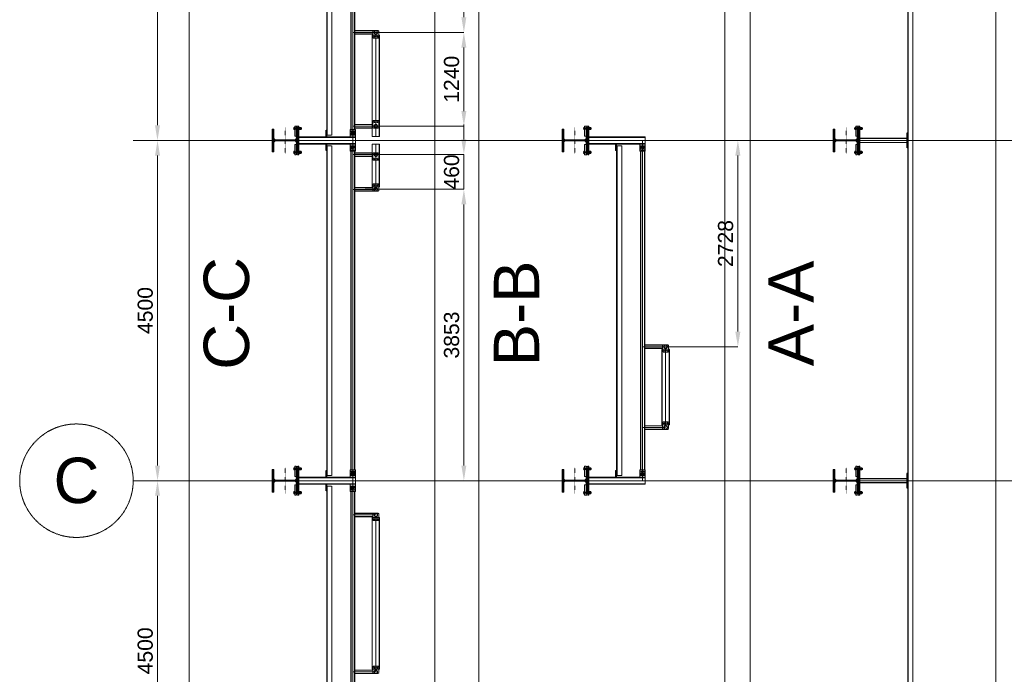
# Model space of a CAD drawing. Header units: millimetres. Extents: x -176817 to 571382, y -58489 to 156123.
# Tile 179 of 256: x 122963 to 135977, y 3773 to 12430. Entities that reach past the tile are written whole.
import ezdxf

# ---------------------------------------------------------------- set-up
doc = ezdxf.new("R2010")
doc.units = ezdxf.units.MM
doc.header["$LTSCALE"] = 0.2
for name, pattern in [('BORDER2', [0.875, 0.25, -0.125, 0.25, -0.125, 0, -0.125]), ('HIDDEN', [9.525, 6.35, -3.175]), ('PRZE', [0.8, 0.4, -0.2, 0, -0.2])]:
    doc.linetypes.add(name, pattern=pattern)
doc.layers.get('0').update_dxf_attribs({"lineweight": 13})
doc.layers.get('Defpoints').update_dxf_attribs({"lineweight": 13})
for name, color, linetype, lineweight in [('-AAA Podkład', 252, 'Continuous', 13), ('-AAA Wymiar', 1, 'Continuous', 18), ('C', 4, 'PRZE', 13), ('stezenia', 4, 'Continuous', 13)]:
    doc.layers.add(name, color=color, linetype=linetype, lineweight=lineweight)
doc.styles.get("Standard").update_dxf_attribs({"font": 'arial.ttf'})
doc.dimstyles.new('STANDARD-100', dxfattribs={"dimscale": 100, "dimtxt": 2, "dimasz": 2, "dimexe": 0, "dimexo": 0, "dimgap": 0.6, "dimtad": 1, "dimdec": 0, "dimzin": 12, "dimdsep": 46, "dimtxsty": 'Standard', "dimcen": 1, "dimclrd": 256, "dimclre": 256, "dimclrt": 2, "dimadec": 0, "dimazin": 0, "dimtfac": 1, "dimtdec": 0, "dimtmove": 0, "dimatfit": 3, "dimfxl": 0, "dimtolj": 1, "dimtzin": 0, "dimarcsym": 0})
pattern_1 = [(45, (-37102.29, -17606.8785), (-6.735192, 6.735192), []), (45, (-37097.8, -17606.8785), (-6.735192, 6.735192), [])]
pattern_2 = [(45, (-37102.29, -11226.8785), (-6.735192, 6.735192), []), (45, (-37097.8, -11226.8785), (-6.735192, 6.735192), [])]
pattern_3 = [(45, (-37102.29, -11253.119), (-6.735192, 6.735192), []), (45, (-37097.8, -11253.119), (-6.735192, 6.735192), [])]
pattern_4 = [(45, (-33271.9325, -14376.0285), (-6.735192, 6.735192), []), (45, (-33267.442, -14376.0285), (-6.735192, 6.735192), [])]

# ---------------------------------------------------------------- blocks, each defined once
blk = doc.blocks.new('*D867')
at = {"layer": '-AAA Podkład', "linetype": 'HIDDEN', "lineweight": -2, "ltscale": 5, "transparency": 16777216}
for p, q in [((-14187, -11350), (-14276, -11350)), ((-14276, -15650), (-14276, -11550)), ((-14187, -15850), (-14276, -15850))]:
    blk.add_line(p, q, dxfattribs=at)
at = {"layer": '-AAA Podkład', "linetype": 'HIDDEN', "ltscale": 5, "transparency": 16777216}
for points in [[(-14309, -11550), (-14243, -11550), (-14276, -11350)], [(-14309, -15650), (-14243, -15650), (-14276, -15850)]]:
    blk.add_solid(points, dxfattribs=at)
at = {"layer": 'Defpoints', "color": 0, "linetype": 'HIDDEN', "ltscale": 5, "transparency": 16777216}
for p in [(-14276, -11350), (-14187, -11350), (-14187, -15850)]:
    blk.add_point(p, dxfattribs=at)
at = {"layer": '-AAA Podkład', "color": 2, "linetype": 'HIDDEN', "ltscale": 5, "transparency": 16777216, "insert": (-14438, -13600), "char_height": 200, "attachment_point": 5, "rotation": 90}
blk.add_mtext('\\A1;4500', dxfattribs=at)
blk = doc.blocks.new('*D868')
at = {"layer": '-AAA Podkład', "linetype": 'HIDDEN', "lineweight": -2, "ltscale": 5, "transparency": 16777216}
for p, q in [((-13976, -6850), (-14276, -6850)), ((-14276, -11150), (-14276, -7050)), ((-14187, -11350), (-14276, -11350))]:
    blk.add_line(p, q, dxfattribs=at)
at = {"layer": '-AAA Podkład', "linetype": 'HIDDEN', "ltscale": 5, "transparency": 16777216}
for points in [[(-14309, -7050), (-14243, -7050), (-14276, -6850)], [(-14309, -11150), (-14243, -11150), (-14276, -11350)]]:
    blk.add_solid(points, dxfattribs=at)
at = {"layer": 'Defpoints', "color": 0, "linetype": 'HIDDEN', "ltscale": 5, "transparency": 16777216}
for p in [(-14276, -6850), (-13976, -6850), (-14187, -11350)]:
    blk.add_point(p, dxfattribs=at)
at = {"layer": '-AAA Podkład', "color": 2, "linetype": 'HIDDEN', "ltscale": 5, "transparency": 16777216, "insert": (-14438, -9100), "char_height": 200, "attachment_point": 5, "rotation": 90}
blk.add_mtext('\\A1;4500', dxfattribs=at)
blk = doc.blocks.new('*D869')
at = {"layer": '-AAA Podkład', "linetype": 'HIDDEN', "lineweight": -2, "ltscale": 5, "transparency": 16777216}
for p, q in [((-13953, -2350), (-14277, -2350)), ((-14277, -6650), (-14277, -2550)), ((-13953, -6850), (-14277, -6850))]:
    blk.add_line(p, q, dxfattribs=at)
at = {"layer": '-AAA Podkład', "linetype": 'HIDDEN', "ltscale": 5, "transparency": 16777216}
for points in [[(-14310, -2550), (-14243, -2550), (-14277, -2350)], [(-14310, -6650), (-14243, -6650), (-14277, -6850)]]:
    blk.add_solid(points, dxfattribs=at)
at = {"layer": 'Defpoints', "color": 0, "linetype": 'HIDDEN', "ltscale": 5, "transparency": 16777216}
for p in [(-14277, -2350), (-13953, -2350), (-13953, -6850)]:
    blk.add_point(p, dxfattribs=at)
at = {"layer": '-AAA Podkład', "color": 2, "linetype": 'HIDDEN', "ltscale": 5, "transparency": 16777216, "insert": (-14439, -4600), "char_height": 200, "attachment_point": 5, "rotation": 90}
blk.add_mtext('\\A1;4500', dxfattribs=at)
blk = doc.blocks.new('*X49')
at = {"color": 0}
for p, q in [((558, 1769), (573, 1784)), ((558, 1778), (564, 1784)), ((560, 1762), (582, 1784)), ((569, 1762), (591, 1784)), ((578, 1762), (600, 1784)), ((587, 1762), (608, 1784)), ((596, 1762), (617, 1784)), ((605, 1762), (626, 1784)), ((613, 1762), (635, 1784)), ((622, 1762), (644, 1784)), ((631, 1762), (653, 1784)), ((640, 1762), (661, 1784)), ((649, 1762), (670, 1784)), ((658, 1762), (679, 1784)), ((666, 1762), (688, 1784)), ((675, 1762), (697, 1784)), ((683, 1761), (706, 1784)), ((689, 1759), (715, 1784)), ((694, 1755), (723, 1784)), ((698, 1750), (732, 1784)), ((701, 1744), (741, 1784)), ((702, 1736), (750, 1784)), ((702, 1727), (714, 1740)), ((702, 1718), (714, 1730)), ((702, 1710), (714, 1722)), ((702, 1701), (714, 1713)), ((702, 1692), (714, 1704)), ((702, 1683), (714, 1695)), ((737, 1762), (759, 1784)), ((746, 1762), (768, 1784)), ((755, 1762), (776, 1784)), ((764, 1762), (785, 1784)), ((773, 1762), (794, 1784)), ((781, 1762), (803, 1784)), ((790, 1762), (812, 1784)), ((799, 1762), (821, 1784)), ((808, 1762), (829, 1784)), ((817, 1762), (838, 1784)), ((826, 1762), (847, 1784)), ((834, 1762), (856, 1784)), ((843, 1762), (858, 1777)), ((852, 1762), (858, 1768)), ((702, 1674), (714, 1686)), ((702, 1665), (714, 1677)), ((702, 1657), (714, 1669)), ((702, 1648), (714, 1660)), ((702, 1639), (714, 1651)), ((702, 1630), (714, 1642)), ((702, 1621), (714, 1633)), ((702, 1612), (714, 1624)), ((702, 1604), (714, 1616)), ((702, 1595), (714, 1607)), ((702, 1586), (714, 1598)), ((702, 1577), (714, 1589)), ((702, 1568), (714, 1580)), ((702, 1559), (714, 1571)), ((702, 1551), (714, 1563)), ((558, 1460), (564, 1466)), ((558, 1451), (573, 1466)), ((560, 1444), (582, 1466)), ((569, 1444), (590, 1466)), ((578, 1444), (599, 1466)), ((587, 1444), (608, 1466)), ((595, 1444), (617, 1466)), ((604, 1444), (626, 1466)), ((613, 1444), (635, 1466)), ((622, 1444), (643, 1466)), ((631, 1444), (652, 1466)), ((640, 1444), (661, 1466)), ((649, 1444), (670, 1466)), ((657, 1444), (679, 1466)), ((666, 1444), (714, 1492)), ((675, 1444), (715, 1484)), ((684, 1444), (718, 1478)), ((693, 1444), (722, 1473)), ((702, 1542), (714, 1554)), ((702, 1533), (714, 1545)), ((702, 1524), (714, 1536)), ((702, 1515), (714, 1527)), ((702, 1506), (714, 1518)), ((702, 1497), (714, 1509)), ((702, 1488), (714, 1501)), ((702, 1444), (727, 1469)), ((710, 1444), (733, 1467)), ((719, 1444), (741, 1466)), ((728, 1444), (750, 1466)), ((737, 1444), (758, 1466)), ((746, 1444), (767, 1466)), ((755, 1444), (776, 1466)), ((763, 1444), (785, 1466)), ((772, 1444), (794, 1466)), ((781, 1444), (803, 1466)), ((790, 1444), (811, 1466)), ((799, 1444), (820, 1466)), ((808, 1444), (829, 1466)), ((816, 1444), (838, 1466)), ((825, 1444), (847, 1466)), ((834, 1444), (856, 1466)), ((843, 1444), (858, 1459)), ((852, 1444), (858, 1450))]:
    blk.add_line(p, q, dxfattribs=at)
blk = doc.blocks.new('heb340')
at = {"color": 1, "linetype": 'Continuous'}
blk.add_lwpolyline([(-150, -170), (150, -170), (150, -148.5), (33, -148.5, -0.4142136), (6, -121.5), (6, 121.5, -0.4142136), (33, 148.5), (150, 148.5), (150, 170), (-150, 170), (-150, 148.5), (-33, 148.5, -0.4142136), (-6, 121.5), (-6, -121.5, -0.4142136), (-33, -148.5), (-150, -148.5)], format="xyb", close=True, dxfattribs=at)
at = {"layer": 'C'}
for points in [[(0, -213), (0, 213)], [(-171.5, 0), (171.5, 0)]]:
    blk.add_lwpolyline(points, dxfattribs=at)
at = {"color": 4, "linetype": 'Continuous'}
blk.add_blockref('*X49', (-708, -1614), dxfattribs=at)
blk = doc.blocks.new('połaczenie montażowe')
at = {"color": 7, "linetype": 'BORDER2'}
for p, q in [((-63, 158), (50, 158)), ((-63, -158), (50, -158))]:
    blk.add_line(p, q, dxfattribs=at)
at = {"color": 4}
for p, q in [((-54, 172), (-45, 172)), ((-54, 169), (-54, 146)), ((-54, 165), (-45, 165)), ((-54, 144), (-45, 144)), ((-54, 151), (-45, 151)), ((-45, 172), (-45, 144)), ((-45, 171), (-45, 171)), ((-45, 145), (-45, 145)), ((-45, 171), (-45, 145)), ((-42, 166), (12, 166)), ((-42, 150), (12, 150)), ((-4, 166), (-4, 150)), ((-4, 164), (12, 164)), ((-4, 152), (12, 152)), ((28, 166), (46, 166)), ((28, 164), (46, 164)), ((28, 152), (46, 152)), ((28, 150), (46, 150)), ((46, 166), (46, 150)), ((-54, -144), (-45, -144)), ((-54, -169), (-54, -146)), ((-54, -165), (-45, -165)), ((-54, -172), (-45, -172)), ((-54, -151), (-45, -151)), ((-45, -172), (-45, -144)), ((-45, -145), (-45, -145)), ((-45, -171), (-45, -171)), ((-45, -171), (-45, -145)), ((-42, -150), (12, -150)), ((-42, -166), (12, -166)), ((-4, -166), (-4, -150)), ((-4, -152), (12, -152)), ((-4, -164), (12, -164)), ((28, -150), (46, -150)), ((28, -152), (46, -152)), ((28, -164), (46, -164)), ((28, -166), (46, -166)), ((46, -166), (46, -150))]:
    blk.add_line(p, q, dxfattribs=at)
at = {"color": 7}
for p, q in [((-45, 172), (-44, 173)), ((-45, 172), (-45, 144)), ((-44, 173), (-42, 173)), ((-45, 144), (-44, 143)), ((-44, 143), (-42, 143)), ((-42, 173), (-42, 143)), ((12, 173), (15, 173)), ((12, 172), (12, 173)), ((12, 172), (12, 144)), ((12, 144), (12, 143)), ((12, 143), (15, 143)), ((15, 173), (15, 143)), ((15, 169), (15, 148)), ((15, 169), (15, 148)), ((28, 173), (28, 143)), ((28, 169), (28, 148)), ((28, 169), (28, 148)), ((-45, -172), (-45, -144)), ((-45, -172), (-44, -173)), ((-44, -143), (-42, -143)), ((-45, -144), (-44, -143)), ((-44, -173), (-42, -173)), ((-42, -173), (-42, -143)), ((12, -143), (15, -143)), ((12, -144), (12, -143)), ((12, -172), (12, -144)), ((12, -172), (12, -173)), ((12, -173), (15, -173)), ((15, -173), (15, -143)), ((15, -169), (15, -148)), ((15, -169), (15, -148)), ((28, -173), (28, -143)), ((28, -169), (28, -148)), ((28, -169), (28, -148))]:
    blk.add_line(p, q, dxfattribs=at)
at = {"color": 3}
for p, q in [((27, 172), (16, 172)), ((27, 165), (16, 165)), ((28, 151), (16, 151)), ((27, 144), (16, 144)), ((28, 169), (28, 148)), ((40, 172), (29, 172)), ((40, 165), (29, 165)), ((41, 151), (29, 151)), ((40, 144), (29, 144)), ((41, 169), (41, 148)), ((27, -144), (16, -144)), ((28, -151), (16, -151)), ((27, -165), (16, -165)), ((27, -172), (16, -172)), ((28, -169), (28, -148)), ((40, -144), (29, -144)), ((41, -151), (29, -151)), ((40, -165), (29, -165)), ((40, -172), (29, -172)), ((41, -169), (41, -148))]:
    blk.add_line(p, q, dxfattribs=at)
at = {"color": 4}
for centre, radius, start, end in [((-44, 168), 10.9, 156.9535, 174.7762), ((-49, 147), 5.24, 187.8423, 213.6182), ((-46, 169), 8.39, 182.384, 208.3594), ((-46, 161), 8.39, 151.6406, 177.616), ((-41, 156), 13.8, 181.783, 202.0553), ((-41, 146), 13.8, 157.9447, 178.217), ((-49, -147), 5.24, 146.3818, 172.1577), ((-44, -168), 10.9, 185.2238, 203.0465), ((-41, -146), 13.8, 181.783, 202.0553), ((-41, -156), 13.8, 157.9447, 178.217), ((-46, -161), 8.39, 182.384, 208.3594), ((-46, -169), 8.39, 151.6406, 177.616)]:
    blk.add_arc(centre, radius, start, end, dxfattribs=at)
at = {"color": 3}
for centre, radius, start, end in [((26, 168), 10.9, 156.9535, 174.7762), ((23, 169), 8.39, 182.384, 208.3594), ((20, 162), 5.05, 143.1698, 176.696), ((20, 154), 5.05, 183.304, 216.8302), ((20, 148), 5.05, 143.1698, 176.696), ((32, 150), 17.3, 184.1009, 198.2664), ((17, 168), 10.9, 5.2238, 23.0465), ((20, 169), 8.39, 331.6406, 357.616), ((23, 162), 5.05, 3.304, 36.8302), ((23, 154), 5.05, 323.1698, 356.696), ((23, 148), 5.05, 3.304, 36.8302), ((11, 150), 17.3, 341.7336, 355.8991), ((39, 168), 10.9, 156.9535, 174.7762), ((36, 169), 8.39, 182.384, 208.3594), ((33, 162), 5.05, 143.1698, 176.696), ((33, 154), 5.05, 183.304, 216.8302), ((33, 148), 5.05, 143.1698, 176.696), ((45, 150), 17.3, 184.1009, 198.2664), ((30, 168), 10.9, 5.2238, 23.0465), ((33, 169), 8.39, 331.6406, 357.616), ((36, 162), 5.05, 3.304, 36.8302), ((36, 154), 5.05, 323.1698, 356.696), ((36, 148), 5.05, 3.304, 36.8302), ((24, 150), 17.3, 341.7336, 355.8991), ((32, -150), 17.3, 161.7336, 175.8991), ((20, -148), 5.05, 183.304, 216.8302), ((20, -154), 5.05, 143.1698, 176.696), ((20, -162), 5.05, 183.304, 216.8302), ((23, -169), 8.39, 151.6406, 177.616), ((26, -168), 10.9, 185.2238, 203.0465), ((11, -150), 17.3, 4.1009, 18.2664), ((23, -148), 5.05, 323.1698, 356.696), ((23, -154), 5.05, 3.304, 36.8302), ((23, -162), 5.05, 323.1698, 356.696), ((20, -169), 8.39, 2.384, 28.3594), ((17, -168), 10.9, 336.9535, 354.7762), ((45, -150), 17.3, 161.7336, 175.8991), ((33, -148), 5.05, 183.304, 216.8302), ((33, -154), 5.05, 143.1698, 176.696), ((33, -162), 5.05, 183.304, 216.8302), ((36, -169), 8.39, 151.6406, 177.616), ((39, -168), 10.9, 185.2238, 203.0465), ((24, -150), 17.3, 4.1009, 18.2664), ((36, -148), 5.05, 323.1698, 356.696), ((36, -154), 5.05, 3.304, 36.8302), ((36, -162), 5.05, 323.1698, 356.696), ((33, -169), 8.39, 2.384, 28.3594), ((30, -168), 10.9, 336.9535, 354.7762)]:
    blk.add_arc(centre, radius, start, end, dxfattribs=at)
at = {"layer": 'stezenia', "color": 6}
for points in [[(-42, 190), (-22, 190), (-22, 55), (-42, 55)], [(12, 190), (0, 190), (0, -190), (12, -190)], [(-42, -190), (-22, -190), (-22, -55), (-42, -55)]]:
    blk.add_lwpolyline(points, close=True, dxfattribs=at)
at = {"layer": 'stezenia', "color": 3}
for centre in [(-11, 179), (-11, -179)]:
    blk.add_circle(centre, 10.8, dxfattribs=at)
blk = doc.blocks.new('*D904')
at = {"layer": '-AAA Podkład', "linetype": 'HIDDEN', "lineweight": -2, "ltscale": 5, "transparency": 16777216}
for p, q in [((-10409, -2350), (-10227, -2350)), ((-10227, -2550), (-10227, -5222)), ((-11530, -5422), (-10227, -5422))]:
    blk.add_line(p, q, dxfattribs=at)
at = {"layer": '-AAA Podkład', "linetype": 'HIDDEN', "ltscale": 5, "transparency": 16777216}
for points in [[(-10260, -2550), (-10194, -2550), (-10227, -2350)], [(-10260, -5222), (-10194, -5222), (-10227, -5422)]]:
    blk.add_solid(points, dxfattribs=at)
at = {"layer": 'Defpoints', "color": 0, "linetype": 'HIDDEN', "ltscale": 5, "transparency": 16777216}
for p in [(-10409, -2350), (-11530, -5422, 0), (-10227, -5422)]:
    blk.add_point(p, dxfattribs=at)
at = {"layer": '-AAA Podkład', "color": 2, "linetype": 'HIDDEN', "ltscale": 5, "transparency": 16777216, "insert": (-10389, -3886), "char_height": 200, "attachment_point": 5, "rotation": 90}
blk.add_mtext('\\A1;3073', dxfattribs=at)
blk = doc.blocks.new('*D905')
at = {"layer": '-AAA Podkład', "linetype": 'HIDDEN', "lineweight": -2, "ltscale": 5, "transparency": 16777216}
for p, q in [((-11530, -5422), (-10227, -5422)), ((-10227, -5622), (-10227, -6462)), ((-11497, -6662), (-10227, -6662))]:
    blk.add_line(p, q, dxfattribs=at)
at = {"layer": '-AAA Podkład', "linetype": 'HIDDEN', "ltscale": 5, "transparency": 16777216}
for points in [[(-10260, -5622), (-10194, -5622), (-10227, -5422)], [(-10260, -6462), (-10194, -6462), (-10227, -6662)]]:
    blk.add_solid(points, dxfattribs=at)
at = {"layer": 'Defpoints', "color": 0, "linetype": 'HIDDEN', "ltscale": 5, "transparency": 16777216}
for p in [(-11530, -5422, 0), (-11497, -6662, 0), (-10227, -6662)]:
    blk.add_point(p, dxfattribs=at)
at = {"layer": '-AAA Podkład', "color": 2, "linetype": 'HIDDEN', "ltscale": 5, "transparency": 16777216, "insert": (-10389, -6042), "char_height": 200, "attachment_point": 5, "rotation": 90}
blk.add_mtext('\\A1;1240', dxfattribs=at)
blk = doc.blocks.new('*D871')
at = {"layer": '-AAA Podkład', "linetype": 'HIDDEN', "lineweight": -2, "ltscale": 5, "transparency": 16777216}
for p, q in [((-11530, -7497), (-10227, -7497)), ((-10227, -11150), (-10227, -7697)), ((-10379, -11350), (-10227, -11350))]:
    blk.add_line(p, q, dxfattribs=at)
at = {"layer": '-AAA Podkład', "linetype": 'HIDDEN', "ltscale": 5, "transparency": 16777216}
for points in [[(-10260, -7697), (-10194, -7697), (-10227, -7497)], [(-10260, -11150), (-10194, -11150), (-10227, -11350)]]:
    blk.add_solid(points, dxfattribs=at)
at = {"layer": 'Defpoints', "color": 0, "linetype": 'HIDDEN', "ltscale": 5, "transparency": 16777216}
for p in [(-11530, -7497, 0), (-10227, -7497), (-10379, -11350)]:
    blk.add_point(p, dxfattribs=at)
at = {"layer": '-AAA Podkład', "color": 2, "linetype": 'HIDDEN', "ltscale": 5, "transparency": 16777216, "insert": (-10389, -9424), "char_height": 200, "attachment_point": 5, "rotation": 90}
blk.add_mtext('\\A1;3853', dxfattribs=at)
blk = doc.blocks.new('*D872')
at = {"layer": '-AAA Podkład', "linetype": 'HIDDEN', "lineweight": -2, "ltscale": 5, "transparency": 16777216}
for p, q in [((-10227, -6838), (-10227, -6638)), ((-11497, -7038), (-10227, -7038)), ((-10227, -7497), (-10227, -7038)), ((-11530, -7497), (-10227, -7497)), ((-10227, -7697), (-10227, -7897))]:
    blk.add_line(p, q, dxfattribs=at)
at = {"layer": '-AAA Podkład', "linetype": 'HIDDEN', "ltscale": 5, "transparency": 16777216}
for points in [[(-10260, -6838), (-10194, -6838), (-10227, -7038)], [(-10260, -7697), (-10194, -7697), (-10227, -7497)]]:
    blk.add_solid(points, dxfattribs=at)
at = {"layer": 'Defpoints', "color": 0, "linetype": 'HIDDEN', "ltscale": 5, "transparency": 16777216}
for p in [(-11497, -7038, 0), (-10227, -7038), (-11530, -7497, 0)]:
    blk.add_point(p, dxfattribs=at)
at = {"layer": '-AAA Podkład', "color": 2, "linetype": 'HIDDEN', "ltscale": 5, "transparency": 16777216, "insert": (-10389, -7268), "char_height": 200, "attachment_point": 5, "rotation": 90}
blk.add_mtext('\\A1;460', dxfattribs=at)
blk = doc.blocks.new('*D906')
at = {"layer": '-AAA Podkład', "linetype": 'HIDDEN', "lineweight": -2, "ltscale": 5, "transparency": 16777216}
for p, q in [((-6697, -6850), (-6605, -6850)), ((-6605, -7050), (-6605, -9378)), ((-7651, -9578), (-6605, -9578))]:
    blk.add_line(p, q, dxfattribs=at)
at = {"layer": '-AAA Podkład', "linetype": 'HIDDEN', "ltscale": 5, "transparency": 16777216}
for points in [[(-6639, -7050), (-6572, -7050), (-6605, -6850)], [(-6639, -9378), (-6572, -9378), (-6605, -9578)]]:
    blk.add_solid(points, dxfattribs=at)
at = {"layer": 'Defpoints', "color": 0, "linetype": 'HIDDEN', "ltscale": 5, "transparency": 16777216}
for p in [(-6697, -6850), (-7651, -9578, 0), (-6605, -9578)]:
    blk.add_point(p, dxfattribs=at)
at = {"layer": '-AAA Podkład', "color": 2, "linetype": 'HIDDEN', "ltscale": 5, "transparency": 16777216, "insert": (-6767, -8214), "char_height": 200, "attachment_point": 5, "rotation": 90}
blk.add_mtext('\\A1;2728', dxfattribs=at)
blk = doc.blocks.new('Podkład rev.B')
at = {"layer": '-AAA Podkład', "linetype": 'HIDDEN', "ltscale": 5}
h = blk.add_hatch(dxfattribs=at)
h.set_pattern_fill('ANSI32', color=256)
h.set_pattern_definition(pattern_2)
h.paths.add_polyline_path([(-11415.1, -5422.5, -1), (-11366.8, -5422.5, -1)])
h.paths.add_polyline_path([(-11370.8, -5422.5, 1), (-11411.1, -5422.5, 1)], flags=16)
h = blk.add_hatch(dxfattribs=at)
h.set_pattern_fill('ANSI32', color=256)
h.set_pattern_definition(pattern_2)
h.paths.add_polyline_path([(-11415.1, -5422.5, -1), (-11366.8, -5422.5, -1)])
h.paths.add_polyline_path([(-11370.8, -5422.5, 1), (-11411.1, -5422.5, 1)], flags=16)
h = blk.add_hatch(dxfattribs=at)
h.set_pattern_fill('ANSI32', color=256)
h.set_pattern_definition(pattern_3)
h.paths.add_polyline_path([(-11415.1, -6662.1, 1), (-11366.8, -6662.1, 1)])
h.paths.add_polyline_path([(-11370.8, -6662.1, -1), (-11411.1, -6662.1, -1)], flags=16)
h = blk.add_hatch(dxfattribs=at)
h.set_pattern_fill('ANSI32', color=256)
h.set_pattern_definition(pattern_3)
h.paths.add_polyline_path([(-11415.1, -7037.9, -1), (-11366.8, -7037.9, -1)])
h.paths.add_polyline_path([(-11370.8, -7037.9, 1), (-11411.1, -7037.9, 1)], flags=16)
h = blk.add_hatch(dxfattribs=at)
h.set_pattern_fill('ANSI32', color=256)
h.set_pattern_definition(pattern_2)
h.paths.add_polyline_path([(-11415.1, -7497.5, 1), (-11366.8, -7497.5, 1)])
h.paths.add_polyline_path([(-11370.8, -7497.5, -1), (-11411.1, -7497.5, -1)], flags=16)
h = blk.add_hatch(dxfattribs=at)
h.set_pattern_fill('ANSI32', color=256)
h.set_pattern_definition(pattern_4)
h.paths.add_polyline_path([(-7584.7, -9578.4, -1), (-7536.4, -9578.4, -1)])
h.paths.add_polyline_path([(-7540.4, -9578.4, 1), (-7580.7, -9578.4, 1)], flags=16)
h = blk.add_hatch(dxfattribs=at)
h.set_pattern_fill('ANSI32', color=256)
h.set_pattern_definition(pattern_4)
h.paths.add_polyline_path([(-7584.7, -10646.7, 1), (-7536.4, -10646.7, 1)])
h.paths.add_polyline_path([(-7540.4, -10646.7, -1), (-7580.7, -10646.7, -1)], flags=16)
h = blk.add_hatch(dxfattribs=at)
h.set_pattern_fill('ANSI32', color=256)
h.set_pattern_definition(pattern_1)
h.paths.add_polyline_path([(-11415.1, -11802.5, -1), (-11366.8, -11802.5, -1)])
h.paths.add_polyline_path([(-11370.8, -11802.5, 1), (-11411.1, -11802.5, 1)], flags=16)
h = blk.add_hatch(dxfattribs=at)
h.set_pattern_fill('ANSI32', color=256)
h.set_pattern_definition(pattern_1)
h.paths.add_polyline_path([(-11415.1, -11802.5, -1), (-11366.8, -11802.5, -1)])
h.paths.add_polyline_path([(-11370.8, -11802.5, 1), (-11411.1, -11802.5, 1)], flags=16)
h = blk.add_hatch(dxfattribs=at)
h.set_pattern_fill('ANSI32', color=256)
h.set_pattern_definition(pattern_1)
h.paths.add_polyline_path([(-11415.1, -13877.5, 1), (-11366.8, -13877.5, 1)])
h.paths.add_polyline_path([(-11370.8, -13877.5, -1), (-11411.1, -13877.5, -1)], flags=16)
for p, q in [((-13857.6, 443.6, 0), (-13857.6, -19743.6, 0)), ((-10609.5, 443.6, 0), (-10609.5, -19743.6, 0)), ((-10027.3, 443.6, 0), (-10027.3, -19743.6, 0)), ((-6779.2, 443.6, 0), (-6779.2, -19743.6, 0)), ((-6443.9, 443.6, 0), (-6443.9, -19743.6, 0)), ((-3195.8, 443.6, 0), (-3195.8, -19743.6, 0)), ((-4360.7, -525, 0), (-4360.7, -18775, 0)), ((-4290.7, -18775, 0), (-4290.7, -525, 0)), ((-12040.2, -2420.5, 0), (-12040.2, -6779.5, 0)), ((-11970.2, -6779.5, 0), (-11970.2, -2420.5, 0)), ((-11694.7, -6850, 0), (-11694.7, -2350, 0)), ((-11390.9, -5422.5, 0), (-11694.7, -5422.5, 0)), ((-11390.9, -5398.3, 0), (-11666.2, -5398.3, 0)), ((-11425, -5402.4, 0), (-11666.2, -5402.4, 0)), ((-11430.9, -5442.6, 0), (-11666.2, -5442.6, 0)), ((-11430.9, -5446.6, 0), (-11666.2, -5446.6, 0)), ((-11440.9, -5456.6, 0), (-11440.9, -6800, 0)), ((-11340.9, -5456.6, 0), (-11440.9, -5456.6, 0)), ((-11340.9, -5456.6, 0), (-11440.9, -5456.6, 0)), ((-11436.9, -5456.6, 0), (-11436.9, -6800, 0)), ((-11344.9, -5456.6, 0), (-11344.9, -6800, 0)), ((-11340.9, -5456.6, 0), (-11340.9, -6800, 0)), ((-11400.7, -5476.6, 0), (-11421.1, -5476.6, 0)), ((-11400.7, -5476.6, 0), (-11421.1, -5476.6, 0)), ((-11410.9, -5466.5, 0), (-11410.9, -5486.8, 0)), ((-11410.9, -5466.5, 0), (-11410.9, -5486.8, 0)), ((-11360.7, -5476.6, 0), (-11381.1, -5476.6, 0)), ((-11360.7, -5476.6, 0), (-11381.1, -5476.6, 0)), ((-11370.9, -5466.5, 0), (-11370.9, -5486.8, 0)), ((-11370.9, -5466.5, 0), (-11370.9, -5486.8, 0)), ((-11400.7, -6608, 0), (-11421.1, -6608, 0)), ((-11410.9, -6618.2, 0), (-11410.9, -6597.8, 0)), ((-11360.7, -6608, 0), (-11381.1, -6608, 0)), ((-11370.9, -6618.2, 0), (-11370.9, -6597.8, 0)), ((-11699.8, -6759.5, 0), (-11720.1, -6759.5, 0)), ((-11710, -6769.7, 0), (-11710, -6749.3, 0)), ((-11390.9, -6662.1, 0), (-11694.7, -6662.1, 0)), ((-11669.8, -6759.5, 0), (-11690.1, -6759.5, 0)), ((-11680, -6769.7, 0), (-11680, -6749.3, 0)), ((-11440.9, -6638, 0), (-11666.2, -6638, 0)), ((-11440.9, -6642, 0), (-11666.2, -6642, 0)), ((-11425, -6682.3, 0), (-11666.2, -6682.3, 0)), ((-11440.9, -6686.3, 0), (-11666.2, -6686.3, 0)), ((-14597.4, -6850, 0), (37403.9, -6850, 0)), ((-11659.7, -6802, 0), (-12419.5, -6802, 0)), ((-11659.7, -6810, 0), (-12419.5, -6810, 0)), ((-12419.5, -6890, 0), (-11659.7, -6890, 0)), ((-12040.2, -6779.5, 0), (-11970.2, -6779.5, 0)), ((-11694.7, -6850, 0), (-11694.7, -11350, 0)), ((-11659.7, -6802, 0), (-11659.7, -6898, 0)), ((-11340.9, -6800, 0), (-11440.9, -6800, 0)), ((-7829.4, -6802, 0), (-8577.1, -6802, 0)), ((-7829.4, -6810, 0), (-8577.1, -6810, 0)), ((-8577.1, -6890, 0), (-7829.4, -6890, 0)), ((-7864.4, -6850, 0), (-7864.4, -11350, 0)), ((-7829.4, -6802, 0), (-7829.4, -6898, 0)), ((-12419.5, -6898, 0), (-11659.7, -6898, 0)), ((-12419.5, -6898, 0), (-11659.7, -6898, 0)), ((-12040.2, -6920.5, 0), (-12040.2, -11279.5, 0)), ((-12040.2, -6920.5, 0), (-11970.2, -6920.5, 0)), ((-11970.2, -11279.5, 0), (-11970.2, -6920.5, 0)), ((-11699.8, -6940.5, 0), (-11720.1, -6940.5, 0)), ((-11710, -6930.3, 0), (-11710, -6950.7, 0)), ((-11669.8, -6940.5, 0), (-11690.1, -6940.5, 0)), ((-11680, -6930.3, 0), (-11680, -6950.7, 0)), ((-11440.9, -7013.7, 0), (-11666.2, -7013.7, 0)), ((-11425, -7017.7, 0), (-11666.2, -7017.7, 0)), ((-11340.9, -6900, 0), (-11440.9, -6900, 0)), ((-11440.9, -6900, 0), (-11440.9, -7463.3, 0)), ((-11436.9, -6900, 0), (-11436.9, -7463.3, 0)), ((-11344.9, -6900, 0), (-11344.9, -7463.3, 0)), ((-11340.9, -6900, 0), (-11340.9, -7463.3, 0)), ((-8577.1, -6898, 0), (-7829.4, -6898, 0)), ((-8577.1, -6898, 0), (-7829.4, -6898, 0)), ((-8209.8, -6920.5, 0), (-8209.8, -11279.5, 0)), ((-8209.8, -6920.5, 0), (-8139.8, -6920.5, 0)), ((-8139.8, -11279.5, 0), (-8139.8, -6920.5, 0)), ((-7869.4, -6940.5, 0), (-7889.8, -6940.5, 0)), ((-7879.6, -6930.3, 0), (-7879.6, -6950.7, 0)), ((-7839.4, -6940.5, 0), (-7859.8, -6940.5, 0)), ((-7849.6, -6930.3, 0), (-7849.6, -6950.7, 0)), ((-11390.9, -7037.9, 0), (-11694.7, -7037.9, 0)), ((-11440.9, -7058, 0), (-11666.2, -7058, 0)), ((-11440.9, -7062, 0), (-11666.2, -7062, 0)), ((-11400.7, -7092, 0), (-11421.1, -7092, 0)), ((-11410.9, -7081.8, 0), (-11410.9, -7102.2, 0)), ((-11360.7, -7092, 0), (-11381.1, -7092, 0)), ((-11370.9, -7081.8, 0), (-11370.9, -7102.2, 0)), ((-11390.9, -7497.5, 0), (-11694.7, -7497.5, 0)), ((-11430.9, -7473.3, 0), (-11666.2, -7473.3, 0)), ((-11430.9, -7477.3, 0), (-11666.2, -7477.3, 0)), ((-11425, -7517.6, 0), (-11666.2, -7517.6, 0)), ((-11390.9, -7521.6, 0), (-11666.2, -7521.6, 0)), ((-11340.9, -7463.3, 0), (-11440.9, -7463.3, 0)), ((-11400.7, -7443.3, 0), (-11421.1, -7443.3, 0)), ((-11410.9, -7453.5, 0), (-11410.9, -7433.2, 0)), ((-11360.7, -7443.3, 0), (-11381.1, -7443.3, 0)), ((-11370.9, -7453.5, 0), (-11370.9, -7433.2, 0)), ((-7560.6, -9578.4, 0), (-7864.4, -9578.4, 0)), ((-7560.6, -9554.2, 0), (-7835.9, -9554.2, 0)), ((-7594.6, -9558.2, 0), (-7835.9, -9558.2, 0)), ((-7600.6, -9598.5, 0), (-7835.9, -9598.5, 0)), ((-7600.6, -9602.5, 0), (-7835.9, -9602.5, 0)), ((-7610.6, -10612.5, 0), (-7610.6, -9612.5, 0)), ((-7510.6, -9612.5, 0), (-7610.6, -9612.5, 0)), ((-7606.6, -10612.5, 0), (-7606.6, -9612.5, 0)), ((-7580.6, -9622.3, 0), (-7580.6, -9642.7, 0)), ((-7540.6, -9622.3, 0), (-7540.6, -9642.7, 0)), ((-7514.6, -10612.5, 0), (-7514.6, -9612.5, 0)), ((-7510.6, -10612.5, 0), (-7510.6, -9612.5, 0)), ((-7570.4, -9632.5, 0), (-7590.8, -9632.5, 0)), ((-7530.4, -9632.5, 0), (-7550.8, -9632.5, 0)), ((-7560.6, -10646.7, 0), (-7864.4, -10646.7, 0)), ((-7600.6, -10622.5, 0), (-7835.9, -10622.5, 0)), ((-7600.6, -10626.5, 0), (-7835.9, -10626.5, 0)), ((-7594.6, -10666.8, 0), (-7835.9, -10666.8, 0)), ((-7560.6, -10670.8, 0), (-7835.9, -10670.8, 0)), ((-7510.6, -10612.5, 0), (-7610.6, -10612.5, 0)), ((-7570.4, -10592.5, 0), (-7590.8, -10592.5, 0)), ((-7580.6, -10602.7, 0), (-7580.6, -10582.3, 0)), ((-7530.4, -10592.5, 0), (-7550.8, -10592.5, 0)), ((-7540.6, -10602.7, 0), (-7540.6, -10582.3, 0)), ((-12419.5, -11302, 0), (-11659.7, -11302, 0)), ((-12419.5, -11302, 0), (-11659.7, -11302, 0)), ((-12419.5, -11310, 0), (-11659.7, -11310, 0)), ((-12040.2, -11279.5, 0), (-11970.2, -11279.5, 0)), ((-11699.8, -11259.5, 0), (-11720.1, -11259.5, 0)), ((-11710, -11269.7, 0), (-11710, -11249.3, 0)), ((-11669.8, -11259.5, 0), (-11690.1, -11259.5, 0)), ((-11680, -11269.7, 0), (-11680, -11249.3, 0)), ((-11659.7, -11302, 0), (-11659.7, -11398, 0)), ((-8577.1, -11302, 0), (-7829.4, -11302, 0)), ((-8577.1, -11302, 0), (-7829.4, -11302, 0)), ((-8577.1, -11310, 0), (-7829.4, -11310, 0)), ((-8209.8, -11279.5, 0), (-8139.8, -11279.5, 0)), ((-7869.4, -11259.5, 0), (-7889.8, -11259.5, 0)), ((-7879.6, -11269.7, 0), (-7879.6, -11249.3, 0)), ((-7839.4, -11259.5, 0), (-7859.8, -11259.5, 0)), ((-7849.6, -11269.7, 0), (-7849.6, -11249.3, 0)), ((-7829.4, -11302, 0), (-7829.4, -11398, 0)), ((-14597.4, -11350, 0), (37403.9, -11350, 0)), ((-11659.7, -11390, 0), (-12419.5, -11390, 0)), ((-11659.7, -11398, 0), (-12419.5, -11398, 0)), ((-12040.2, -15779.5, 0), (-12040.2, -11420.5, 0)), ((-12040.2, -11420.5, 0), (-11970.2, -11420.5, 0)), ((-11970.2, -11420.5, 0), (-11970.2, -15779.5, 0)), ((-11699.8, -11440.5, 0), (-11720.1, -11440.5, 0)), ((-11710, -11430.3, 0), (-11710, -11450.7, 0)), ((-11694.7, -15850, 0), (-11694.7, -11350, 0)), ((-11669.8, -11440.5, 0), (-11690.1, -11440.5, 0)), ((-11680, -11430.3, 0), (-11680, -11450.7, 0)), ((-7829.4, -11390, 0), (-8577.1, -11390, 0)), ((-7829.4, -11398, 0), (-8577.1, -11398, 0)), ((-11390.9, -11802.5, 0), (-11694.7, -11802.5, 0)), ((-11390.9, -11778.3, 0), (-11666.2, -11778.3, 0)), ((-11425, -11782.4, 0), (-11666.2, -11782.4, 0)), ((-11430.9, -11822.6, 0), (-11666.2, -11822.6, 0)), ((-11430.9, -11826.6, 0), (-11666.2, -11826.6, 0)), ((-11440.9, -11836.6, 0), (-11440.9, -13843.3, 0)), ((-11340.9, -11836.6, 0), (-11440.9, -11836.6, 0)), ((-11340.9, -11836.6, 0), (-11440.9, -11836.6, 0)), ((-11436.9, -11836.6, 0), (-11436.9, -13843.3, 0)), ((-11344.9, -11836.6, 0), (-11344.9, -13843.3, 0)), ((-11340.9, -11836.6, 0), (-11340.9, -13843.3, 0)), ((-11400.7, -11856.6, 0), (-11421.1, -11856.6, 0)), ((-11400.7, -11856.6, 0), (-11421.1, -11856.6, 0)), ((-11410.9, -11846.5, 0), (-11410.9, -11866.8, 0)), ((-11410.9, -11846.5, 0), (-11410.9, -11866.8, 0)), ((-11360.7, -11856.6, 0), (-11381.1, -11856.6, 0)), ((-11360.7, -11856.6, 0), (-11381.1, -11856.6, 0)), ((-11370.9, -11846.5, 0), (-11370.9, -11866.8, 0)), ((-11370.9, -11846.5, 0), (-11370.9, -11866.8, 0)), ((-11390.9, -13877.5, 0), (-11694.7, -13877.5, 0)), ((-11430.9, -13853.3, 0), (-11666.2, -13853.3, 0)), ((-11430.9, -13857.3, 0), (-11666.2, -13857.3, 0)), ((-11425, -13897.6, 0), (-11666.2, -13897.6, 0)), ((-11390.9, -13901.6, 0), (-11666.2, -13901.6, 0)), ((-11340.9, -13843.3, 0), (-11440.9, -13843.3, 0)), ((-11400.7, -13823.3, 0), (-11421.1, -13823.3, 0)), ((-11410.9, -13833.5, 0), (-11410.9, -13813.2, 0)), ((-11360.7, -13823.3, 0), (-11381.1, -13823.3, 0)), ((-11370.9, -13833.5, 0), (-11370.9, -13813.2, 0))]:
    blk.add_line(p, q, dxfattribs=at)
at = {"layer": '-AAA Podkład', "linetype": 'HIDDEN', "ltscale": 5, "elevation": 0}
for points in [[(-4353.7, -18775), (-4353.7, -525)], [(-12033.2, -6779.5), (-12033.2, -2420.5)], [(-11723.2, -2494), (-11723.2, -6706)], [(-11718.2, -2494), (-11718.2, -6706)], [(-11671.2, -6706), (-11671.2, -2494)], [(-11666.2, -6706), (-11666.2, -2494)], [(-4993.7, -6820), (-4372.7, -6820), (-4372.7, -6880), (-4993.7, -6880)], [(-4993.7, -6824), (-4372.7, -6824)], [(-4372.7, -6876), (-4993.7, -6876)], [(-12033.2, -11279.5), (-12033.2, -6920.5)], [(-11723.2, -11206), (-11723.2, -6994)], [(-11718.2, -11206), (-11718.2, -6994)], [(-11671.2, -6994), (-11671.2, -11206)], [(-11666.2, -6994), (-11666.2, -11206)], [(-8202.8, -11279.5), (-8202.8, -6920.5)], [(-7892.9, -11206), (-7892.9, -6994)], [(-7887.9, -11206), (-7887.9, -6994)], [(-7840.9, -6994), (-7840.9, -11206)], [(-7835.9, -6994), (-7835.9, -11206)], [(-4993.7, -11320), (-4372.7, -11320), (-4372.7, -11380), (-4993.7, -11380)], [(-12033.2, -11420.5), (-12033.2, -15779.5)], [(-4993.7, -11324), (-4372.7, -11324)], [(-4372.7, -11376), (-4993.7, -11376)], [(-11723.2, -11494), (-11723.2, -15706)], [(-11718.2, -11494), (-11718.2, -15706)], [(-11671.2, -15706), (-11671.2, -11494)], [(-11666.2, -15706), (-11666.2, -11494)]]:
    blk.add_lwpolyline(points, dxfattribs=at)
for points in [[(-11430.9, -5407.5), (-11430.9, -5486.6), (-11420.9, -5496.6), (-11360.9, -5496.6), (-11350.9, -5486.6), (-11350.9, -5407.5), (-11360.9, -5397.5), (-11420.9, -5397.5)], [(-11430.9, -5408.3), (-11430.9, -5486.6), (-11420.9, -5496.6), (-11360.9, -5496.6), (-11350.9, -5486.6), (-11350.9, -5408.3), (-11360.9, -5398.3), (-11420.9, -5398.3)], [(-11430.9, -6676.3), (-11430.9, -6598), (-11420.9, -6588), (-11360.9, -6588), (-11350.9, -6598), (-11350.9, -6676.3), (-11360.9, -6686.3), (-11420.9, -6686.3)], [(-12040.2, -6802), (-12040.2, -6717), (-12052.2, -6717), (-12052.2, -6802)], [(-11659.7, -6712), (-11659.7, -6706), (-11729.7, -6706), (-11729.7, -6712)], [(-11659.7, -6769.5), (-11659.7, -6712), (-11729.7, -6712), (-11729.7, -6769.5), (-11719.7, -6779.5), (-11669.7, -6779.5)], [(-11719.7, -6727), (-11729.7, -6737), (-11729.7, -6802), (-11659.7, -6802), (-11659.7, -6737), (-11669.7, -6727)], [(-4360.7, -6750), (-4360.7, -6950), (-4372.7, -6950), (-4372.7, -6750)], [(-12040.2, -6898), (-12040.2, -6983), (-12052.2, -6983), (-12052.2, -6898)], [(-11719.7, -6973), (-11729.7, -6963), (-11729.7, -6898), (-11659.7, -6898), (-11659.7, -6963), (-11669.7, -6973)], [(-11659.7, -6930.5), (-11659.7, -6988), (-11729.7, -6988), (-11729.7, -6930.5), (-11719.7, -6920.5), (-11669.7, -6920.5)], [(-11659.7, -6988), (-11659.7, -6994), (-11729.7, -6994), (-11729.7, -6988)], [(-11430.9, -7023.7), (-11430.9, -7102), (-11420.9, -7112), (-11360.9, -7112), (-11350.9, -7102), (-11350.9, -7023.7), (-11360.9, -7013.7), (-11420.9, -7013.7)], [(-8209.8, -6898), (-8209.8, -6983), (-8221.8, -6983), (-8221.8, -6898)], [(-7889.4, -6973), (-7899.4, -6963), (-7899.4, -6898), (-7829.4, -6898), (-7829.4, -6963), (-7839.4, -6973)], [(-7829.4, -6930.5), (-7829.4, -6988), (-7899.4, -6988), (-7899.4, -6930.5), (-7889.4, -6920.5), (-7839.4, -6920.5)], [(-7829.4, -6988), (-7829.4, -6994), (-7899.4, -6994), (-7899.4, -6988)], [(-11430.9, -7511.6), (-11430.9, -7433.3), (-11420.9, -7423.3), (-11360.9, -7423.3), (-11350.9, -7433.3), (-11350.9, -7511.6), (-11360.9, -7521.6), (-11420.9, -7521.6)], [(-7600.6, -9564.2), (-7600.6, -9642.5), (-7590.6, -9652.5), (-7530.6, -9652.5), (-7520.6, -9642.5), (-7520.6, -9564.2), (-7530.6, -9554.2), (-7590.6, -9554.2)], [(-7600.6, -10660.8), (-7600.6, -10582.5), (-7590.6, -10572.5), (-7530.6, -10572.5), (-7520.6, -10582.5), (-7520.6, -10660.8), (-7530.6, -10670.8), (-7590.6, -10670.8)], [(-12040.2, -11302), (-12040.2, -11217), (-12052.2, -11217), (-12052.2, -11302)], [(-11659.7, -11212), (-11659.7, -11206), (-11729.7, -11206), (-11729.7, -11212)], [(-11659.7, -11269.5), (-11659.7, -11212), (-11729.7, -11212), (-11729.7, -11269.5), (-11719.7, -11279.5), (-11669.7, -11279.5)], [(-11719.7, -11227), (-11729.7, -11237), (-11729.7, -11302), (-11659.7, -11302), (-11659.7, -11237), (-11669.7, -11227)], [(-8209.8, -11302), (-8209.8, -11217), (-8221.8, -11217), (-8221.8, -11302)], [(-7829.4, -11212), (-7829.4, -11206), (-7899.4, -11206), (-7899.4, -11212)], [(-7829.4, -11269.5), (-7829.4, -11212), (-7899.4, -11212), (-7899.4, -11269.5), (-7889.4, -11279.5), (-7839.4, -11279.5)], [(-7889.4, -11227), (-7899.4, -11237), (-7899.4, -11302), (-7829.4, -11302), (-7829.4, -11237), (-7839.4, -11227)], [(-4360.7, -11250), (-4360.7, -11450), (-4372.7, -11450), (-4372.7, -11250)], [(-12040.2, -11398), (-12040.2, -11483), (-12052.2, -11483), (-12052.2, -11398)], [(-11719.7, -11473), (-11729.7, -11463), (-11729.7, -11398), (-11659.7, -11398), (-11659.7, -11463), (-11669.7, -11473)], [(-11659.7, -11430.5), (-11659.7, -11488), (-11729.7, -11488), (-11729.7, -11430.5), (-11719.7, -11420.5), (-11669.7, -11420.5)], [(-11659.7, -11488), (-11659.7, -11494), (-11729.7, -11494), (-11729.7, -11488)], [(-11430.9, -11787.5), (-11430.9, -11866.6), (-11420.9, -11876.6), (-11360.9, -11876.6), (-11350.9, -11866.6), (-11350.9, -11787.5), (-11360.9, -11777.5), (-11420.9, -11777.5)], [(-11430.9, -11788.3), (-11430.9, -11866.6), (-11420.9, -11876.6), (-11360.9, -11876.6), (-11350.9, -11866.6), (-11350.9, -11788.3), (-11360.9, -11778.3), (-11420.9, -11778.3)], [(-11430.9, -13891.6), (-11430.9, -13813.3), (-11420.9, -13803.3), (-11360.9, -13803.3), (-11350.9, -13813.3), (-11350.9, -13891.6), (-11360.9, -13901.6), (-11420.9, -13901.6)]]:
    blk.add_lwpolyline(points, close=True, dxfattribs=at)
at = {"layer": '-AAA Podkład', "linetype": 'HIDDEN', "ltscale": 5, "elevation": 0, "flags": 128}
for points in [[(-11390.9, -5456.6), (-11390.9, -6800)], [(-11390.9, -6900), (-11390.9, -7497.5)], [(-7560.6, -10612.5), (-7560.6, -9612.5)], [(-11390.9, -11836.6), (-11390.9, -13877.5)]]:
    blk.add_lwpolyline(points, dxfattribs=at)
at = {"layer": '-AAA Podkład', "linetype": 'HIDDEN', "ltscale": 5, "elevation": 0}
for points in [[(-11716.5, -6747), (-11716.5, -6772, 1), (-11703.5, -6772), (-11703.5, -6747, 1)], [(-11686.5, -6747), (-11686.5, -6772, 1), (-11673.5, -6772), (-11673.5, -6747, 1)], [(-11716.5, -6953), (-11716.5, -6928, -1), (-11703.5, -6928), (-11703.5, -6953, -1)], [(-11686.5, -6953), (-11686.5, -6928, -1), (-11673.5, -6928), (-11673.5, -6953, -1)], [(-7886.1, -6953), (-7886.1, -6928, -1), (-7873.1, -6928), (-7873.1, -6953, -1)], [(-7856.1, -6953), (-7856.1, -6928, -1), (-7843.1, -6928), (-7843.1, -6953, -1)], [(-11716.5, -11247), (-11716.5, -11272, 1), (-11703.5, -11272), (-11703.5, -11247, 1)], [(-11686.5, -11247), (-11686.5, -11272, 1), (-11673.5, -11272), (-11673.5, -11247, 1)], [(-7886.1, -11247), (-7886.1, -11272, 1), (-7873.1, -11272), (-7873.1, -11247, 1)], [(-7856.1, -11247), (-7856.1, -11272, 1), (-7843.1, -11272), (-7843.1, -11247, 1)], [(-11716.5, -11453), (-11716.5, -11428, -1), (-11703.5, -11428), (-11703.5, -11453, -1)], [(-11686.5, -11453), (-11686.5, -11428, -1), (-11673.5, -11428), (-11673.5, -11453, -1)]]:
    blk.add_lwpolyline(points, format="xyb", close=True, dxfattribs=at)
at = {"layer": '-AAA Podkład', "linetype": 'HIDDEN', "ltscale": 5}
for centre, radius in [((-11390.9, -5422.5, 0), 24.1), ((-11390.9, -5422.5, 0), 24.1), ((-11390.9, -5422.5, 0), 20.1), ((-11390.9, -5422.5, 0), 20.1), ((-11410.9, -5476.6, 0), 6.5), ((-11410.9, -5476.6, 0), 6.5), ((-11370.9, -5476.6, 0), 6.5), ((-11370.9, -5476.6, 0), 6.5), ((-11410.9, -6608, 0), 6.5), ((-11370.9, -6608, 0), 6.5), ((-11710, -6759.5, 0), 6.5), ((-11680, -6759.5, 0), 6.5), ((-11390.9, -6662.1, 0), 24.1), ((-11390.9, -6662.1, 0), 20.1), ((-11710, -6940.5, 0), 6.5), ((-11680, -6940.5, 0), 6.5), ((-11390.9, -7037.9, 0), 24.1), ((-11390.9, -7037.9, 0), 20.1), ((-7879.6, -6940.5, 0), 6.5), ((-7849.6, -6940.5, 0), 6.5), ((-11410.9, -7092, 0), 6.5), ((-11370.9, -7092, 0), 6.5), ((-11410.9, -7443.3, 0), 6.5), ((-11390.9, -7497.5, 0), 24.1), ((-11390.9, -7497.5, 0), 20.1), ((-11370.9, -7443.3, 0), 6.5), ((-7580.6, -9632.5, 0), 6.5), ((-7560.6, -9578.4, 0), 24.1), ((-7560.6, -9578.4, 0), 20.1), ((-7540.6, -9632.5, 0), 6.5), ((-15348, -11350, 0), 750), ((-7580.6, -10592.5, 0), 6.5), ((-7560.6, -10646.7, 0), 24.1), ((-7560.6, -10646.7, 0), 20.1), ((-7540.6, -10592.5, 0), 6.5), ((-11710, -11259.5, 0), 6.5), ((-11680, -11259.5, 0), 6.5), ((-7879.6, -11259.5, 0), 6.5), ((-7849.6, -11259.5, 0), 6.5), ((-11710, -11440.5, 0), 6.5), ((-11680, -11440.5, 0), 6.5), ((-11390.9, -11802.5, 0), 24.1), ((-11390.9, -11802.5, 0), 24.1), ((-11390.9, -11802.5, 0), 20.1), ((-11390.9, -11802.5, 0), 20.1), ((-11410.9, -11856.6, 0), 6.5), ((-11410.9, -11856.6, 0), 6.5), ((-11370.9, -11856.6, 0), 6.5), ((-11370.9, -11856.6, 0), 6.5), ((-11410.9, -13823.3, 0), 6.5), ((-11390.9, -13877.5, 0), 24.1), ((-11390.9, -13877.5, 0), 20.1), ((-11370.9, -13823.3, 0), 6.5)]:
    blk.add_circle(centre, radius, dxfattribs=at)
at = {"layer": '-AAA Podkład', "linetype": 'HIDDEN', "ltscale": 5, "rotation": 270}
for p in [(-12589.5, -6850, 0), (-8759.1, -6850, 0), (-5175.7, -6850, 0), (-12589.5, -11350, 0), (-8759.1, -11350, 0), (-5175.7, -11350, 0)]:
    blk.add_blockref('heb340', p, dxfattribs=at)
at = {"layer": '-AAA Podkład', "linetype": 'HIDDEN', "ltscale": 5}
for p in [(-12419.5, -6850, 0), (-8589.1, -6850, 0), (-5005.7, -6850, 0), (-12419.5, -11350, 0), (-8589.1, -11350, 0), (-5005.7, -11350, 0)]:
    blk.add_blockref('połaczenie montażowe', p, dxfattribs=at)
at = {"layer": '-AAA Podkład', "linetype": 'HIDDEN', "ltscale": 5, "char_height": 600, "attachment_point": 5, "rotation": 90}
for s, insert in [('{\\farial|b0|i0|c238|p34;C-C}', (-13362, -9138.1, 0)), ('{\\farial|b0|i0|c238|p34;B-B}', (-9531.6, -9138.1, 0)), ('{\\farial|b0|i0|c238|p34;A-A}', (-5902.9, -9138.1, 0))]:
    blk.add_mtext(s, dxfattribs=dict(at, insert=insert))
at = {"layer": '-AAA Podkład', "linetype": 'HIDDEN', "ltscale": 5, "insert": (-15348, -11350, 0), "char_height": 600, "attachment_point": 5}
blk.add_mtext('\\A1;C', dxfattribs=at)
at = {"layer": '-AAA Podkład', "linetype": 'HIDDEN', "ltscale": 5}
for base, p1, p2, angle, picture, middle in [((-14276.6, -2350, 0), (-13952.6, -6850, 0), (-13952.6, -2350, 0), 90, '*D869', (-14438.7, -4600, 0)), ((-10226.9234964, -5422.5, 0), (-10409.1359746, -2350, 0), (-11530.3757279, -5422.5, -0.0000002), 90, '*D904', (-10389.1063067, -3886.25, 0)), ((-10226.9, -6662.1, 0), (-11530.4, -5422.5, 0), (-11496.6, -6662.1, 0), 90, '*D905', (-10389, -6042.3, 0)), ((-14275.9, -6850, 0), (-14187, -11350, 0), (-13976.4, -6850, 0), 90, '*D868', (-14438, -9100, 0)), ((-6605.3, -9578.4, 0), (-6696.8, -6850, 0), (-7651.4, -9578.4, 0), 90, '*D906', (-6767.4, -8214.2, 0)), ((-10226.9234964, -7497.5, 0), (-10379.28668, -11350, 0), (-11530.3757279, -7497.5, -0.0000002), 270, '*D871', (-10389.1063067, -9423.75, 0))]:
    dim = blk.add_linear_dim(base=base, p1=p1, p2=p2, angle=angle, dimstyle='STANDARD-100', override={"dimtmove": 1}, dxfattribs=at)
    dim.commit()
    dim.dimension.update_dxf_attribs({"geometry": picture, "text_midpoint": middle})
dim = blk.add_linear_dim(base=(-10226.9, -7037.9, 0), p1=(-11530.4, -7497.5, 0), p2=(-11496.6, -7037.9, 0), angle=270, dimstyle='STANDARD-100', override={"dimtmove": 1}, dxfattribs=at)
dim.commit()
dim.dimension.update_dxf_attribs({"geometry": '*D872', "text_midpoint": (-10226.9, -7267.7, 0), "dimtype": 128})
dim = blk.add_linear_dim(base=(-14275.9, -11350, 0), p1=(-14187, -15850, 0), p2=(-14187, -11350, 0), angle=90, dimstyle='STANDARD-100', dxfattribs=at)
dim.commit()
dim.dimension.update_dxf_attribs({"geometry": '*D867', "text_midpoint": (-14438, -13600, 0)})

msp = doc.modelspace()

# ---------------------------------------------------------------- block references
at = {"layer": '-AAA Wymiar'}
msp.add_blockref('Podkład rev.B', (139060.9118, 17683.4632, 0), dxfattribs=at)

doc.saveas('drawing.dxf')
